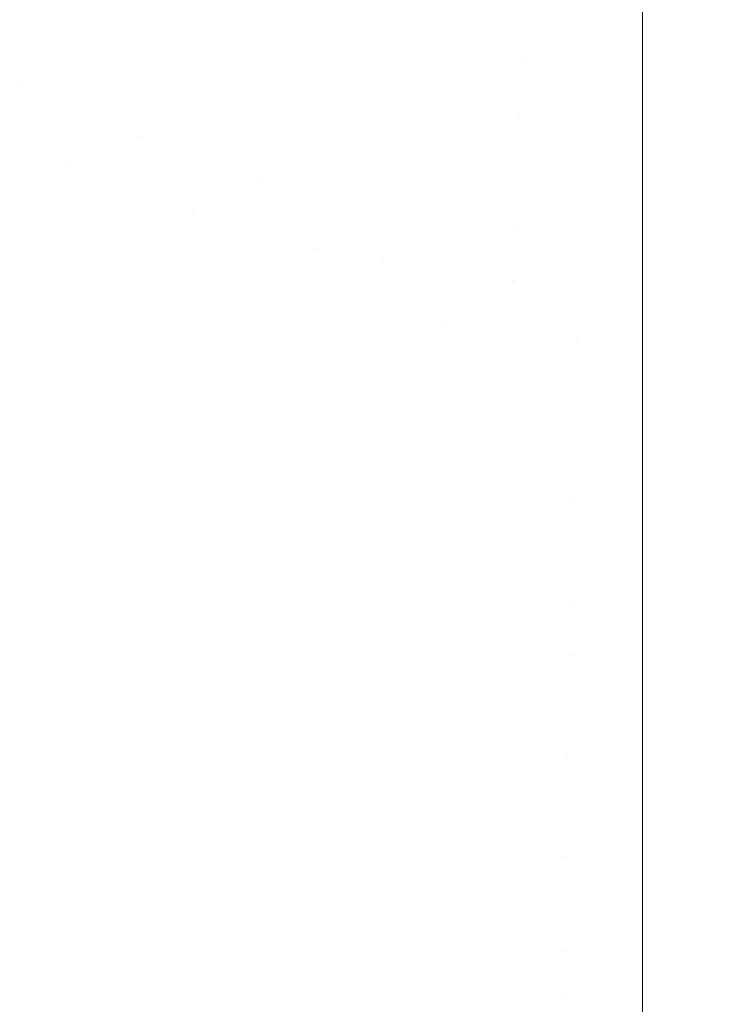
# Model space of a CAD drawing. Header units: centimetres. Extents: x -17.1 to 18.2, y 3.4 to 5.2.
# Tile 125 of 256: x -5.1257 to -5.0954, y 3.735 to 3.7771. Entities that reach past the tile are written whole.
import ezdxf

# ---------------------------------------------------------------- set-up
doc = ezdxf.new("R2010")
doc.units = ezdxf.units.CM
doc.header["$LTSCALE"] = 2.54
doc.layers.add('Lucido design-1', color=7, linetype='Continuous')

# ---------------------------------------------------------------- blocks, each defined once
blk = doc.blocks.new('Gruppo-4-1')
at = {"color": 7, "linetype": 'Continuous', "lineweight": 9}
blk.add_3dface([(-17.020308, 5.100212, -1872.215514), (-17.020308, 3.500212, -1872.215514), (18.147234, 3.500212, -1872.215514), (18.147234, 5.100212, -1872.215514)], dxfattribs=at)
for points, invisible_edges in [([(-5.130261, 3.779185, -1872.620072), (-5.129702, 3.781358, -1872.619374), (-5.12487, 3.778774, -1872.619374), (-5.125341, 3.776554, -1872.620072)], 15), ([(-5.119516, 3.778881, -1872.618737), (-5.119896, 3.77662, -1872.619374), (-5.12487, 3.778774, -1872.619374), (-5.124399, 3.780996, -1872.618737)], 15), ([(-5.114517, 3.77721, -1872.618737), (-5.11423, 3.779502, -1872.61816), (-5.109238, 3.778318, -1872.61816), (-5.109431, 3.776003, -1872.618737)], 15), ([(-5.125341, 3.776554, -1872.620072), (-5.125811, 3.774337, -1872.620832), (-5.13082, 3.777015, -1872.620832), (-5.130261, 3.779185, -1872.620072)], 15), ([(-5.125341, 3.776554, -1872.620072), (-5.12487, 3.778774, -1872.619374), (-5.119896, 3.77662, -1872.619374), (-5.120276, 3.77436, -1872.620072)], 15), ([(-5.114517, 3.77721, -1872.618737), (-5.114805, 3.774918, -1872.619374), (-5.119896, 3.77662, -1872.619374), (-5.119516, 3.778881, -1872.618737)], 15), ([(-5.109431, 3.776003, -1872.618737), (-5.109238, 3.778318, -1872.61816), (-5.104188, 3.777601, -1872.61816), (-5.104284, 3.775273, -1872.618737)], 15), ([(-5.104284, 3.775273, -1872.618737), (-5.104188, 3.777601, -1872.61816), (-5.099108, 3.778568, -1872.617884), (-5.099108, 3.77433, -1872.618921)], 11), ([(6.226033, 3.77433, -1872.618921), (-5.099108, 3.77433, -1872.618921), (-5.099108, 3.778568, -1872.617884), (6.226033, 3.778568, -1872.617884)], 5), ([(-5.109431, 3.776003, -1872.618737), (-5.109623, 3.773689, -1872.619374), (-5.114805, 3.774918, -1872.619374), (-5.114517, 3.77721, -1872.618737)], 15), ([(-5.120276, 3.77436, -1872.620072), (-5.120656, 3.772104, -1872.620832), (-5.125811, 3.774337, -1872.620832), (-5.125341, 3.776554, -1872.620072)], 15), ([(-5.120276, 3.77436, -1872.620072), (-5.119896, 3.77662, -1872.619374), (-5.114805, 3.774918, -1872.619374), (-5.115092, 3.772627, -1872.620072)], 15), ([(-5.104284, 3.775273, -1872.618737), (-5.104381, 3.772945, -1872.619374), (-5.109623, 3.773689, -1872.619374), (-5.109431, 3.776003, -1872.618737)], 15), ([(-5.099108, 3.77433, -1872.618921), (-5.104381, 3.772945, -1872.619374), (-5.104284, 3.775273, -1872.618737)], 11), ([(-5.115092, 3.772627, -1872.620072), (-5.114805, 3.774918, -1872.619374), (-5.109623, 3.773689, -1872.619374), (-5.109815, 3.771375, -1872.620072)], 15), ([(-5.123674, 3.770932, -1872.621652), (-5.12628, 3.772126, -1872.621652), (-5.125811, 3.774337, -1872.620832)], 11), ([(-5.125811, 3.774337, -1872.620832), (-5.120656, 3.772104, -1872.620832), (-5.123674, 3.770932, -1872.621652)], 11), ([(-5.115092, 3.772627, -1872.620072), (-5.115378, 3.77034, -1872.620832), (-5.120656, 3.772104, -1872.620832), (-5.120276, 3.77436, -1872.620072)], 15), ([(-5.104381, 3.772945, -1872.619374), (-5.099108, 3.77433, -1872.618921), (-5.099108, 3.770141, -1872.620142)], 9), ([(6.226033, 3.770141, -1872.620142), (-5.099108, 3.770141, -1872.620142), (-5.099108, 3.77433, -1872.618921), (6.226033, 3.77433, -1872.618921)], 5), ([(-5.109815, 3.771375, -1872.620072), (-5.109623, 3.773689, -1872.619374), (-5.104381, 3.772945, -1872.619374), (-5.104477, 3.770618, -1872.620072)], 15), ([(-5.099108, 3.770141, -1872.620142), (-5.104477, 3.770618, -1872.620072), (-5.104381, 3.772945, -1872.619374)], 11), ([(-5.109815, 3.771375, -1872.620072), (-5.110007, 3.769066, -1872.620832), (-5.115378, 3.77034, -1872.620832), (-5.115092, 3.772627, -1872.620072)], 15), ([(-5.124097, 3.768709, -1872.622535), (-5.126748, 3.769923, -1872.622535), (-5.12628, 3.772126, -1872.621652), (-5.123674, 3.770932, -1872.621652)], 15), ([(-5.120656, 3.772104, -1872.620832), (-5.121034, 3.769854, -1872.621652), (-5.123674, 3.770932, -1872.621652)], 11), ([(-5.118363, 3.768896, -1872.621652), (-5.121034, 3.769854, -1872.621652), (-5.120656, 3.772104, -1872.620832)], 11), ([(-5.120656, 3.772104, -1872.620832), (-5.115378, 3.77034, -1872.620832), (-5.118363, 3.768896, -1872.621652)], 11), ([(-5.104477, 3.770618, -1872.620072), (-5.104574, 3.768295, -1872.620832), (-5.110007, 3.769066, -1872.620832), (-5.109815, 3.771375, -1872.620072)], 15), ([(-5.123674, 3.770932, -1872.621652), (-5.121034, 3.769854, -1872.621652), (-5.121411, 3.767612, -1872.622535), (-5.124097, 3.768709, -1872.622535)], 15), ([(-5.104574, 3.768295, -1872.620832), (-5.104477, 3.770618, -1872.620072), (-5.099108, 3.770141, -1872.620142)], 11), ([(-5.115378, 3.77034, -1872.620832), (-5.115664, 3.768059, -1872.621652), (-5.118363, 3.768896, -1872.621652)], 11), ([(-5.112941, 3.767347, -1872.621652), (-5.115664, 3.768059, -1872.621652), (-5.115378, 3.77034, -1872.620832)], 11), ([(-5.115378, 3.77034, -1872.620832), (-5.110007, 3.769066, -1872.620832), (-5.112941, 3.767347, -1872.621652)], 11), ([(-5.124517, 3.766496, -1872.62348), (-5.127213, 3.767731, -1872.62348), (-5.126748, 3.769923, -1872.622535), (-5.124097, 3.768709, -1872.622535)], 15), ([(-5.118694, 3.766637, -1872.622535), (-5.121411, 3.767612, -1872.622535), (-5.121034, 3.769854, -1872.621652), (-5.118363, 3.768896, -1872.621652)], 15), ([(-5.099108, 3.770141, -1872.620142), (-5.099108, 3.76601, -1872.621545), (-5.104574, 3.768295, -1872.620832)], 10), ([(6.226033, 3.76601, -1872.621545), (-5.099108, 3.76601, -1872.621545), (-5.099108, 3.770141, -1872.620142), (6.226033, 3.770141, -1872.620142)], 5), ([(-5.110007, 3.769066, -1872.620832), (-5.110199, 3.766762, -1872.621652), (-5.112941, 3.767347, -1872.621652)], 11), ([(-5.110199, 3.766762, -1872.621652), (-5.110007, 3.769066, -1872.620832), (-5.104574, 3.768295, -1872.620832), (-5.10467, 3.765978, -1872.621652)], 15), ([(-5.124097, 3.768709, -1872.622535), (-5.121411, 3.767612, -1872.622535), (-5.121786, 3.765381, -1872.62348), (-5.124517, 3.766496, -1872.62348)], 15), ([(-5.118363, 3.768896, -1872.621652), (-5.115664, 3.768059, -1872.621652), (-5.115949, 3.765786, -1872.622535), (-5.118694, 3.766637, -1872.622535)], 15), ([(-5.10467, 3.765978, -1872.621652), (-5.104574, 3.768295, -1872.620832), (-5.099108, 3.76601, -1872.621545), (-5.099108, 3.765718, -1872.621658)], 11), ([(-5.124936, 3.764295, -1872.624487), (-5.127675, 3.765551, -1872.624487), (-5.127213, 3.767731, -1872.62348), (-5.124517, 3.766496, -1872.62348)], 15), ([(-5.113179, 3.765062, -1872.622535), (-5.115949, 3.765786, -1872.622535), (-5.115664, 3.768059, -1872.621652), (-5.112941, 3.767347, -1872.621652)], 15), ([(-5.119023, 3.764389, -1872.62348), (-5.121786, 3.765381, -1872.62348), (-5.121411, 3.767612, -1872.622535), (-5.118694, 3.766637, -1872.622535)], 15), ([(-5.112941, 3.767347, -1872.621652), (-5.110199, 3.766762, -1872.621652), (-5.11039, 3.764467, -1872.622535), (-5.113179, 3.765062, -1872.622535)], 15), ([(-5.124517, 3.766496, -1872.62348), (-5.121786, 3.765381, -1872.62348), (-5.12216, 3.763162, -1872.624487), (-5.124936, 3.764295, -1872.624487)], 15), ([(-5.118694, 3.766637, -1872.622535), (-5.115949, 3.765786, -1872.622535), (-5.116232, 3.763524, -1872.62348), (-5.119023, 3.764389, -1872.62348)], 15), ([(-5.107584, 3.764002, -1872.622535), (-5.11039, 3.764467, -1872.622535), (-5.110199, 3.766762, -1872.621652)], 11), ([(-5.110199, 3.766762, -1872.621652), (-5.10467, 3.765978, -1872.621652), (-5.107584, 3.764002, -1872.622535)], 11), ([(-5.10467, 3.765978, -1872.621652), (-5.104765, 3.763669, -1872.622535), (-5.107584, 3.764002, -1872.622535)], 11), ([(-5.101939, 3.763469, -1872.622535), (-5.104765, 3.763669, -1872.622535), (-5.10467, 3.765978, -1872.621652)], 11), ([(-5.10467, 3.765978, -1872.621652), (-5.099108, 3.765718, -1872.621658), (-5.101939, 3.763469, -1872.622535)], 11), ([(-5.099108, 3.765718, -1872.621658), (-5.099108, 3.76601, -1872.621545), (6.226033, 3.76601, -1872.621545), (6.226033, 3.765718, -1872.621658)], 10), ([(-5.125351, 3.76211, -1872.625555), (-5.128135, 3.763386, -1872.625555), (-5.127675, 3.765551, -1872.624487), (-5.124936, 3.764295, -1872.624487)], 15), ([(-5.113416, 3.762788, -1872.62348), (-5.116232, 3.763524, -1872.62348), (-5.115949, 3.765786, -1872.622535), (-5.113179, 3.765062, -1872.622535)], 15), ([(-5.099108, 3.765718, -1872.621658), (-5.099108, 3.76341, -1872.622556), (-5.101939, 3.763469, -1872.622535)], 10), ([(-5.099108, 3.76341, -1872.622556), (-5.099108, 3.765718, -1872.621658), (6.226033, 3.765718, -1872.621658), (6.226033, 3.76341, -1872.622556)], 10), ([(-5.119351, 3.762154, -1872.624487), (-5.12216, 3.763162, -1872.624487), (-5.121786, 3.765381, -1872.62348), (-5.119023, 3.764389, -1872.62348)], 15), ([(-5.113179, 3.765062, -1872.622535), (-5.11039, 3.764467, -1872.622535), (-5.110579, 3.762183, -1872.62348), (-5.113416, 3.762788, -1872.62348)], 15), ([(-5.124936, 3.764295, -1872.624487), (-5.12216, 3.763162, -1872.624487), (-5.12253, 3.760959, -1872.625555), (-5.125351, 3.76211, -1872.625555)], 15), ([(-5.119023, 3.764389, -1872.62348), (-5.116232, 3.763524, -1872.62348), (-5.116514, 3.761275, -1872.624487), (-5.119351, 3.762154, -1872.624487)], 15), ([(-5.107726, 3.76171, -1872.62348), (-5.110579, 3.762183, -1872.62348), (-5.11039, 3.764467, -1872.622535), (-5.107584, 3.764002, -1872.622535)], 15), ([(-5.107584, 3.764002, -1872.622535), (-5.104765, 3.763669, -1872.622535), (-5.10486, 3.761372, -1872.62348), (-5.107726, 3.76171, -1872.62348)], 15), ([(-5.113652, 3.760527, -1872.624487), (-5.116514, 3.761275, -1872.624487), (-5.116232, 3.763524, -1872.62348), (-5.113416, 3.762788, -1872.62348)], 15), ([(-5.101986, 3.761168, -1872.62348), (-5.10486, 3.761372, -1872.62348), (-5.104765, 3.763669, -1872.622535), (-5.101939, 3.763469, -1872.622535)], 15), ([(-5.099108, 3.761944, -1872.623126), (-5.101986, 3.761168, -1872.62348), (-5.101939, 3.763469, -1872.622535)], 11), ([(-5.101939, 3.763469, -1872.622535), (-5.099108, 3.76341, -1872.622556), (-5.099108, 3.761944, -1872.623126)], 9), ([(-5.125763, 3.759942, -1872.626686), (-5.12859, 3.761238, -1872.626686), (-5.128135, 3.763386, -1872.625555), (-5.125351, 3.76211, -1872.625555)], 15), ([(-5.119677, 3.759935, -1872.625555), (-5.12253, 3.760959, -1872.625555), (-5.12216, 3.763162, -1872.624487), (-5.119351, 3.762154, -1872.624487)], 15), ([(6.226033, 3.76341, -1872.622556), (6.226033, 3.761944, -1872.623126), (-5.099108, 3.761944, -1872.623126), (-5.099108, 3.76341, -1872.622556)], 10), ([(-5.113416, 3.762788, -1872.62348), (-5.110579, 3.762183, -1872.62348), (-5.110768, 3.759912, -1872.624487), (-5.113652, 3.760527, -1872.624487)], 15), ([(-5.107868, 3.759431, -1872.624487), (-5.110768, 3.759912, -1872.624487), (-5.110579, 3.762183, -1872.62348), (-5.107726, 3.76171, -1872.62348)], 15), ([(-5.125351, 3.76211, -1872.625555), (-5.12253, 3.760959, -1872.625555), (-5.122898, 3.758773, -1872.626686), (-5.125763, 3.759942, -1872.626686)], 15), ([(-5.119351, 3.762154, -1872.624487), (-5.116514, 3.761275, -1872.624487), (-5.116794, 3.759041, -1872.625555), (-5.119677, 3.759935, -1872.625555)], 15), ([(-5.101986, 3.761168, -1872.62348), (-5.099108, 3.761944, -1872.623126), (-5.099108, 3.75795, -1872.624883), (-5.102034, 3.75888, -1872.624487)], 13), ([(6.226033, 3.75795, -1872.624883), (-5.099108, 3.75795, -1872.624883), (-5.099108, 3.761944, -1872.623126), (6.226033, 3.761944, -1872.623126)], 5), ([(-5.107726, 3.76171, -1872.62348), (-5.10486, 3.761372, -1872.62348), (-5.104955, 3.759087, -1872.624487), (-5.107868, 3.759431, -1872.624487)], 15), ([(-5.102034, 3.75888, -1872.624487), (-5.104955, 3.759087, -1872.624487), (-5.10486, 3.761372, -1872.62348), (-5.101986, 3.761168, -1872.62348)], 15), ([(-5.119999, 3.757733, -1872.626686), (-5.122898, 3.758773, -1872.626686), (-5.12253, 3.760959, -1872.625555), (-5.119677, 3.759935, -1872.625555)], 15), ([(-5.113885, 3.758281, -1872.625555), (-5.116794, 3.759041, -1872.625555), (-5.116514, 3.761275, -1872.624487), (-5.113652, 3.760527, -1872.624487)], 15), ([(-5.113652, 3.760527, -1872.624487), (-5.110768, 3.759912, -1872.624487), (-5.110956, 3.757656, -1872.625555), (-5.113885, 3.758281, -1872.625555)], 15), ([(-5.125763, 3.759942, -1872.626686), (-5.122898, 3.758773, -1872.626686), (-5.123262, 3.756607, -1872.627877), (-5.126171, 3.757794, -1872.627877)], 15), ([(-5.119677, 3.759935, -1872.625555), (-5.116794, 3.759041, -1872.625555), (-5.117071, 3.756825, -1872.626686), (-5.119999, 3.757733, -1872.626686)], 15), ([(-5.108009, 3.757168, -1872.625555), (-5.110956, 3.757656, -1872.625555), (-5.110768, 3.759912, -1872.624487), (-5.107868, 3.759431, -1872.624487)], 15), ([(-5.107868, 3.759431, -1872.624487), (-5.104955, 3.759087, -1872.624487), (-5.105049, 3.756818, -1872.625555), (-5.108009, 3.757168, -1872.625555)], 15), ([(-5.114117, 3.756053, -1872.626686), (-5.117071, 3.756825, -1872.626686), (-5.116794, 3.759041, -1872.625555), (-5.113885, 3.758281, -1872.625555)], 15), ([(-5.102081, 3.756608, -1872.625555), (-5.105049, 3.756818, -1872.625555), (-5.104955, 3.759087, -1872.624487), (-5.102034, 3.75888, -1872.624487)], 15), ([(-5.102034, 3.75888, -1872.624487), (-5.099108, 3.75795, -1872.624883), (-5.102081, 3.756608, -1872.625555)], 11), ([(-5.120319, 3.755551, -1872.627877), (-5.123262, 3.756607, -1872.627877), (-5.122898, 3.758773, -1872.626686), (-5.119999, 3.757733, -1872.626686)], 15), ([(-5.113885, 3.758281, -1872.625555), (-5.110956, 3.757656, -1872.625555), (-5.111142, 3.755418, -1872.626686), (-5.114117, 3.756053, -1872.626686)], 15), ([(-5.126171, 3.757794, -1872.627877), (-5.123262, 3.756607, -1872.627877), (-5.123623, 3.754463, -1872.62913), (-5.126575, 3.755668, -1872.62913)], 15), ([(-5.119999, 3.757733, -1872.626686), (-5.117071, 3.756825, -1872.626686), (-5.117346, 3.75463, -1872.627877), (-5.120319, 3.755551, -1872.627877)], 15), ([(-5.108149, 3.754922, -1872.626686), (-5.111142, 3.755418, -1872.626686), (-5.110956, 3.757656, -1872.625555), (-5.108009, 3.757168, -1872.625555)], 15), ([(-5.102081, 3.756608, -1872.625555), (-5.099108, 3.75795, -1872.624883), (-5.099108, 3.754037, -1872.626813)], 9), ([(6.226033, 3.754037, -1872.626813), (-5.099108, 3.754037, -1872.626813), (-5.099108, 3.75795, -1872.624883), (6.226033, 3.75795, -1872.624883)], 5), ([(-5.108009, 3.757168, -1872.625555), (-5.105049, 3.756818, -1872.625555), (-5.105142, 3.754567, -1872.626686), (-5.108149, 3.754922, -1872.626686)], 15), ([(-5.114347, 3.753845, -1872.627877), (-5.117346, 3.75463, -1872.627877), (-5.117071, 3.756825, -1872.626686), (-5.114117, 3.756053, -1872.626686)], 15), ([(-5.102127, 3.754354, -1872.626686), (-5.105142, 3.754567, -1872.626686), (-5.105049, 3.756818, -1872.625555), (-5.102081, 3.756608, -1872.625555)], 15), ([(-5.120636, 3.753391, -1872.62913), (-5.123623, 3.754463, -1872.62913), (-5.123262, 3.756607, -1872.627877), (-5.120319, 3.755551, -1872.627877)], 15), ([(-5.099108, 3.754037, -1872.626813), (-5.102127, 3.754354, -1872.626686), (-5.102081, 3.756608, -1872.625555)], 11), ([(-5.114117, 3.756053, -1872.626686), (-5.111142, 3.755418, -1872.626686), (-5.111326, 3.753201, -1872.627877), (-5.114347, 3.753845, -1872.627877)], 15), ([(-5.126575, 3.755668, -1872.62913), (-5.123623, 3.754463, -1872.62913), (-5.123979, 3.752344, -1872.630442), (-5.126974, 3.753567, -1872.630442)], 15), ([(-5.120319, 3.755551, -1872.627877), (-5.117346, 3.75463, -1872.627877), (-5.117619, 3.752456, -1872.62913), (-5.120636, 3.753391, -1872.62913)], 15), ([(-5.108287, 3.752697, -1872.627877), (-5.111326, 3.753201, -1872.627877), (-5.111142, 3.755418, -1872.626686), (-5.108149, 3.754922, -1872.626686)], 15), ([(-5.114575, 3.75166, -1872.62913), (-5.117619, 3.752456, -1872.62913), (-5.117346, 3.75463, -1872.627877), (-5.114347, 3.753845, -1872.627877)], 15), ([(-5.108149, 3.754922, -1872.626686), (-5.105142, 3.754567, -1872.626686), (-5.105235, 3.752337, -1872.627877), (-5.108287, 3.752697, -1872.627877)], 15), ([(-5.120949, 3.751257, -1872.630442), (-5.123979, 3.752344, -1872.630442), (-5.123623, 3.754463, -1872.62913), (-5.120636, 3.753391, -1872.62913)], 15), ([(-5.102173, 3.75212, -1872.627877), (-5.105235, 3.752337, -1872.627877), (-5.105142, 3.754567, -1872.626686), (-5.102127, 3.754354, -1872.626686)], 15), ([(-5.102173, 3.75212, -1872.627877), (-5.102127, 3.754354, -1872.626686), (-5.099108, 3.754037, -1872.626813)], 11), ([(-5.114347, 3.753845, -1872.627877), (-5.111326, 3.753201, -1872.627877), (-5.111508, 3.751006, -1872.62913), (-5.114575, 3.75166, -1872.62913)], 15), ([(-5.099108, 3.754037, -1872.626813), (-5.099108, 3.750212, -1872.628911), (-5.102173, 3.75212, -1872.627877)], 10), ([(6.226033, 3.750212, -1872.628911), (-5.099108, 3.750212, -1872.628911), (-5.099108, 3.754037, -1872.626813), (6.226033, 3.754037, -1872.626813)], 5), ([(-5.126974, 3.753567, -1872.630442), (-5.123979, 3.752344, -1872.630442), (-5.124331, 3.750252, -1872.631814), (-5.127369, 3.751492, -1872.631814)], 15), ([(-5.120636, 3.753391, -1872.62913), (-5.117619, 3.752456, -1872.62913), (-5.117888, 3.750308, -1872.630442), (-5.120949, 3.751257, -1872.630442)], 15), ([(-5.108424, 3.750495, -1872.62913), (-5.111508, 3.751006, -1872.62913), (-5.111326, 3.753201, -1872.627877), (-5.108287, 3.752697, -1872.627877)], 15), ([(-5.108287, 3.752697, -1872.627877), (-5.105235, 3.752337, -1872.627877), (-5.105326, 3.750129, -1872.62913), (-5.108424, 3.750495, -1872.62913)], 15), ([(-5.121258, 3.749149, -1872.631814), (-5.124331, 3.750252, -1872.631814), (-5.123979, 3.752344, -1872.630442), (-5.120949, 3.751257, -1872.630442)], 15), ([(-5.1148, 3.749501, -1872.630442), (-5.117888, 3.750308, -1872.630442), (-5.117619, 3.752456, -1872.62913), (-5.114575, 3.75166, -1872.62913)], 15), ([(-5.102219, 3.749909, -1872.62913), (-5.105326, 3.750129, -1872.62913), (-5.105235, 3.752337, -1872.627877), (-5.102173, 3.75212, -1872.627877)], 15), ([(-5.102173, 3.75212, -1872.627877), (-5.099108, 3.750212, -1872.628911), (-5.102219, 3.749909, -1872.62913)], 11), ([(-5.114575, 3.75166, -1872.62913), (-5.111508, 3.751006, -1872.62913), (-5.111689, 3.748837, -1872.630442), (-5.1148, 3.749501, -1872.630442)], 15), ([(-5.127369, 3.751492, -1872.631814), (-5.124331, 3.750252, -1872.631814), (-5.124678, 3.748189, -1872.633245), (-5.127757, 3.749446, -1872.633245)], 15), ([(-5.120949, 3.751257, -1872.630442), (-5.117888, 3.750308, -1872.630442), (-5.118153, 3.748187, -1872.631814), (-5.121258, 3.749149, -1872.631814)], 15), ([(-5.10856, 3.748319, -1872.630442), (-5.111689, 3.748837, -1872.630442), (-5.111508, 3.751006, -1872.62913), (-5.108424, 3.750495, -1872.62913)], 15), ([(-5.108424, 3.750495, -1872.62913), (-5.105326, 3.750129, -1872.62913), (-5.105417, 3.747947, -1872.630442), (-5.10856, 3.748319, -1872.630442)], 15), ([(-5.121563, 3.747071, -1872.633245), (-5.124678, 3.748189, -1872.633245), (-5.124331, 3.750252, -1872.631814), (-5.121258, 3.749149, -1872.631814)], 15), ([(-5.115022, 3.747368, -1872.631814), (-5.118153, 3.748187, -1872.631814), (-5.117888, 3.750308, -1872.630442), (-5.1148, 3.749501, -1872.630442)], 15), ([(-5.102264, 3.747724, -1872.630442), (-5.105417, 3.747947, -1872.630442), (-5.105326, 3.750129, -1872.62913), (-5.102219, 3.749909, -1872.62913)], 15), ([(-5.102219, 3.749909, -1872.62913), (-5.099108, 3.750212, -1872.628911), (-5.099108, 3.746482, -1872.631175), (-5.102264, 3.747724, -1872.630442)], 13), ([(6.226033, 3.746482, -1872.631175), (-5.099108, 3.746482, -1872.631175), (-5.099108, 3.750212, -1872.628911), (6.226033, 3.750212, -1872.628911)], 5), ([(-5.127757, 3.749446, -1872.633245), (-5.124678, 3.748189, -1872.633245), (-5.12502, 3.746158, -1872.634734), (-5.12814, 3.747431, -1872.634734)], 15), ([(-5.121258, 3.749149, -1872.631814), (-5.118153, 3.748187, -1872.631814), (-5.118415, 3.746096, -1872.633245), (-5.121563, 3.747071, -1872.633245)], 15), ([(-5.1148, 3.749501, -1872.630442), (-5.111689, 3.748837, -1872.630442), (-5.111867, 3.746695, -1872.631814), (-5.115022, 3.747368, -1872.631814)], 15), ([(-5.108693, 3.746169, -1872.631814), (-5.111867, 3.746695, -1872.631814), (-5.111689, 3.748837, -1872.630442), (-5.10856, 3.748319, -1872.630442)], 15), ([(-5.10856, 3.748319, -1872.630442), (-5.105417, 3.747947, -1872.630442), (-5.105506, 3.745793, -1872.631814), (-5.108693, 3.746169, -1872.631814)], 15), ([(-5.121863, 3.745025, -1872.634734), (-5.12502, 3.746158, -1872.634734), (-5.124678, 3.748189, -1872.633245), (-5.121563, 3.747071, -1872.633245)], 15), ([(-5.11524, 3.745266, -1872.633245), (-5.118415, 3.746096, -1872.633245), (-5.118153, 3.748187, -1872.631814), (-5.115022, 3.747368, -1872.631814)], 15), ([(-5.102309, 3.745567, -1872.631814), (-5.105506, 3.745793, -1872.631814), (-5.105417, 3.747947, -1872.630442), (-5.102264, 3.747724, -1872.630442)], 15), ([(-5.102264, 3.747724, -1872.630442), (-5.099108, 3.746482, -1872.631175), (-5.102309, 3.745567, -1872.631814)], 11), ([(-5.12814, 3.747431, -1872.634734), (-5.12502, 3.746158, -1872.634734), (-5.125356, 3.74416, -1872.636279), (-5.128517, 3.74545, -1872.636279)], 15), ([(-5.121563, 3.747071, -1872.633245), (-5.118415, 3.746096, -1872.633245), (-5.118673, 3.744037, -1872.634734), (-5.121863, 3.745025, -1872.634734)], 15), ([(-5.115022, 3.747368, -1872.631814), (-5.111867, 3.746695, -1872.631814), (-5.112042, 3.744583, -1872.633245), (-5.11524, 3.745266, -1872.633245)], 15), ([(-5.108825, 3.74405, -1872.633245), (-5.112042, 3.744583, -1872.633245), (-5.111867, 3.746695, -1872.631814), (-5.108693, 3.746169, -1872.631814)], 15), ([(-5.102309, 3.745567, -1872.631814), (-5.099108, 3.746482, -1872.631175), (-5.099108, 3.742854, -1872.633599), (-5.102353, 3.743439, -1872.633245)], 13), ([(6.226033, 3.742854, -1872.633599), (-5.099108, 3.742854, -1872.633599), (-5.099108, 3.746482, -1872.631175), (6.226033, 3.746482, -1872.631175)], 5), ([(-5.122158, 3.743013, -1872.636279), (-5.125356, 3.74416, -1872.636279), (-5.12502, 3.746158, -1872.634734), (-5.121863, 3.745025, -1872.634734)], 15), ([(-5.115456, 3.743195, -1872.634734), (-5.118673, 3.744037, -1872.634734), (-5.118415, 3.746096, -1872.633245), (-5.11524, 3.745266, -1872.633245)], 15), ([(-5.108693, 3.746169, -1872.631814), (-5.105506, 3.745793, -1872.631814), (-5.105594, 3.743669, -1872.633245), (-5.108825, 3.74405, -1872.633245)], 15), ([(-5.102353, 3.743439, -1872.633245), (-5.105594, 3.743669, -1872.633245), (-5.105506, 3.745793, -1872.631814), (-5.102309, 3.745567, -1872.631814)], 15), ([(-5.128517, 3.74545, -1872.636279), (-5.125356, 3.74416, -1872.636279), (-5.125686, 3.742198, -1872.637879), (-5.128886, 3.743505, -1872.637879)], 15), ([(-5.121863, 3.745025, -1872.634734), (-5.118673, 3.744037, -1872.634734), (-5.118927, 3.742012, -1872.636279), (-5.122158, 3.743013, -1872.636279)], 15), ([(-5.11524, 3.745266, -1872.633245), (-5.112042, 3.744583, -1872.633245), (-5.112215, 3.742504, -1872.634734), (-5.115456, 3.743195, -1872.634734)], 15), ([(-5.108955, 3.741964, -1872.634734), (-5.112215, 3.742504, -1872.634734), (-5.112042, 3.744583, -1872.633245), (-5.108825, 3.74405, -1872.633245)], 15), ([(-5.122448, 3.741037, -1872.637879), (-5.125686, 3.742198, -1872.637879), (-5.125356, 3.74416, -1872.636279), (-5.122158, 3.743013, -1872.636279)], 15), ([(-5.115668, 3.741159, -1872.636279), (-5.118927, 3.742012, -1872.636279), (-5.118673, 3.744037, -1872.634734), (-5.115456, 3.743195, -1872.634734)], 15), ([(-5.108825, 3.74405, -1872.633245), (-5.105594, 3.743669, -1872.633245), (-5.105681, 3.741577, -1872.634734), (-5.108955, 3.741964, -1872.634734)], 15), ([(-5.102397, 3.741344, -1872.634734), (-5.105681, 3.741577, -1872.634734), (-5.105594, 3.743669, -1872.633245), (-5.102353, 3.743439, -1872.633245)], 15), ([(-5.128886, 3.743505, -1872.637879), (-5.125686, 3.742198, -1872.637879), (-5.126009, 3.740275, -1872.639533), (-5.129249, 3.741598, -1872.639533)], 15), ([(-5.102353, 3.743439, -1872.633245), (-5.099108, 3.742854, -1872.633599), (-5.102397, 3.741344, -1872.634734)], 11), ([(-5.122158, 3.743013, -1872.636279), (-5.118927, 3.742012, -1872.636279), (-5.119176, 3.740023, -1872.637879), (-5.122448, 3.741037, -1872.637879)], 15), ([(-5.115456, 3.743195, -1872.634734), (-5.112215, 3.742504, -1872.634734), (-5.112385, 3.740459, -1872.636279), (-5.115668, 3.741159, -1872.636279)], 15), ([(-5.102397, 3.741344, -1872.634734), (-5.099108, 3.742854, -1872.633599), (-5.099108, 3.739336, -1872.636179)], 9), ([(6.226033, 3.739336, -1872.636179), (-5.099108, 3.739336, -1872.636179), (-5.099108, 3.742854, -1872.633599), (6.226033, 3.742854, -1872.633599)], 5), ([(-5.109083, 3.739912, -1872.636279), (-5.112385, 3.740459, -1872.636279), (-5.112215, 3.742504, -1872.634734), (-5.108955, 3.741964, -1872.634734)], 15), ([(-5.122732, 3.739099, -1872.639533), (-5.126009, 3.740275, -1872.639533), (-5.125686, 3.742198, -1872.637879), (-5.122448, 3.741037, -1872.637879)], 15), ([(-5.115876, 3.73916, -1872.637879), (-5.119176, 3.740023, -1872.637879), (-5.118927, 3.742012, -1872.636279), (-5.115668, 3.741159, -1872.636279)], 15), ([(-5.108955, 3.741964, -1872.634734), (-5.105681, 3.741577, -1872.634734), (-5.105766, 3.73952, -1872.636279), (-5.109083, 3.739912, -1872.636279)], 15), ([(-5.102439, 3.739285, -1872.636279), (-5.105766, 3.73952, -1872.636279), (-5.105681, 3.741577, -1872.634734), (-5.102397, 3.741344, -1872.634734)], 15), ([(-5.115668, 3.741159, -1872.636279), (-5.112385, 3.740459, -1872.636279), (-5.112552, 3.738451, -1872.637879), (-5.115876, 3.73916, -1872.637879)], 15), ([(-5.099108, 3.739336, -1872.636179), (-5.102439, 3.739285, -1872.636279), (-5.102397, 3.741344, -1872.634734)], 11), ([(-5.122448, 3.741037, -1872.637879), (-5.119176, 3.740023, -1872.637879), (-5.119421, 3.738073, -1872.639533), (-5.122732, 3.739099, -1872.639533)], 15), ([(-5.109208, 3.737897, -1872.637879), (-5.112552, 3.738451, -1872.637879), (-5.112385, 3.740459, -1872.636279), (-5.109083, 3.739912, -1872.636279)], 15), ([(-5.12301, 3.737202, -1872.641239), (-5.126326, 3.738392, -1872.641239), (-5.126009, 3.740275, -1872.639533), (-5.122732, 3.739099, -1872.639533)], 15), ([(-5.11608, 3.7372, -1872.639533), (-5.119421, 3.738073, -1872.639533), (-5.119176, 3.740023, -1872.637879), (-5.115876, 3.73916, -1872.637879)], 15), ([(-5.109083, 3.739912, -1872.636279), (-5.105766, 3.73952, -1872.636279), (-5.105849, 3.7375, -1872.637879), (-5.109208, 3.737897, -1872.637879)], 15), ([(-5.102481, 3.737262, -1872.637879), (-5.105849, 3.7375, -1872.637879), (-5.105766, 3.73952, -1872.636279), (-5.102439, 3.739285, -1872.636279)], 15), ([(-5.122732, 3.739099, -1872.639533), (-5.119421, 3.738073, -1872.639533), (-5.11966, 3.736164, -1872.641239), (-5.12301, 3.737202, -1872.641239)], 15), ([(-5.115876, 3.73916, -1872.637879), (-5.112552, 3.738451, -1872.637879), (-5.112715, 3.736482, -1872.639533), (-5.11608, 3.7372, -1872.639533)], 15), ([(-5.099108, 3.739336, -1872.636179), (-5.099108, 3.735933, -1872.63891), (-5.102481, 3.737262, -1872.637879)], 10), ([(-5.102481, 3.737262, -1872.637879), (-5.102439, 3.739285, -1872.636279), (-5.099108, 3.739336, -1872.636179)], 11), ([(6.226033, 3.735933, -1872.63891), (-5.099108, 3.735933, -1872.63891), (-5.099108, 3.739336, -1872.636179), (6.226033, 3.739336, -1872.636179)], 5), ([(-5.123282, 3.735348, -1872.642997), (-5.126636, 3.736551, -1872.642997), (-5.126326, 3.738392, -1872.641239), (-5.12301, 3.737202, -1872.641239)], 15), ([(-5.109331, 3.735921, -1872.639533), (-5.112715, 3.736482, -1872.639533), (-5.112552, 3.738451, -1872.637879), (-5.109208, 3.737897, -1872.637879)], 15), ([(-5.11628, 3.73528, -1872.641239), (-5.11966, 3.736164, -1872.641239), (-5.119421, 3.738073, -1872.639533), (-5.11608, 3.7372, -1872.639533)], 15), ([(-5.109208, 3.737897, -1872.637879), (-5.105849, 3.7375, -1872.637879), (-5.105932, 3.73552, -1872.639533), (-5.109331, 3.735921, -1872.639533)], 15), ([(-5.102522, 3.735278, -1872.639533), (-5.105932, 3.73552, -1872.639533), (-5.105849, 3.7375, -1872.637879), (-5.102481, 3.737262, -1872.637879)], 15), ([(-5.12301, 3.737202, -1872.641239), (-5.11966, 3.736164, -1872.641239), (-5.119894, 3.734298, -1872.642997), (-5.123282, 3.735348, -1872.642997)], 15), ([(-5.11608, 3.7372, -1872.639533), (-5.112715, 3.736482, -1872.639533), (-5.112876, 3.734554, -1872.641239), (-5.11628, 3.73528, -1872.641239)], 15), ([(-5.102481, 3.737262, -1872.637879), (-5.099108, 3.735933, -1872.63891), (-5.102522, 3.735278, -1872.639533)], 11), ([(-5.123547, 3.733537, -1872.644803), (-5.126938, 3.734754, -1872.644803), (-5.126636, 3.736551, -1872.642997), (-5.123282, 3.735348, -1872.642997)], 15), ([(-5.116475, 3.733404, -1872.642997), (-5.119894, 3.734298, -1872.642997), (-5.11966, 3.736164, -1872.641239), (-5.11628, 3.73528, -1872.641239)], 15), ([(-5.109451, 3.733987, -1872.641239), (-5.112876, 3.734554, -1872.641239), (-5.112715, 3.736482, -1872.639533), (-5.109331, 3.735921, -1872.639533)], 15), ([(-5.109331, 3.735921, -1872.639533), (-5.105932, 3.73552, -1872.639533), (-5.106012, 3.733581, -1872.641239), (-5.109451, 3.733987, -1872.641239)], 15), ([(-5.102522, 3.735278, -1872.639533), (-5.099108, 3.735933, -1872.63891), (-5.099108, 3.732653, -1872.641786), (-5.102562, 3.733336, -1872.641239)], 13), ([(6.226033, 3.732653, -1872.641786), (-5.099108, 3.732653, -1872.641786), (-5.099108, 3.735933, -1872.63891), (6.226033, 3.735933, -1872.63891)], 5), ([(-5.121839, 3.732987, -1872.644803), (-5.123547, 3.733537, -1872.644803), (-5.123282, 3.735348, -1872.642997), (-5.119894, 3.734298, -1872.642997)], 15), ([(-5.11628, 3.73528, -1872.641239), (-5.112876, 3.734554, -1872.641239), (-5.113032, 3.732669, -1872.642997), (-5.116475, 3.733404, -1872.642997)], 15), ([(-5.102562, 3.733336, -1872.641239), (-5.106012, 3.733581, -1872.641239), (-5.105932, 3.73552, -1872.639533), (-5.102522, 3.735278, -1872.639533)], 15)]:
    blk.add_3dface(points, dxfattribs=dict(at, invisible_edges=invisible_edges))
blk = doc.blocks.new('Gruppo-5-1')
at = {"color": 7}
blk.add_blockref('Gruppo-4-1', (0, 0), dxfattribs=at)

msp = doc.modelspace()

# ---------------------------------------------------------------- block references
at = {"layer": 'Lucido design-1', "color": 7}
msp.add_blockref('Gruppo-5-1', (0, 0), dxfattribs=at)

doc.saveas('drawing.dxf')
